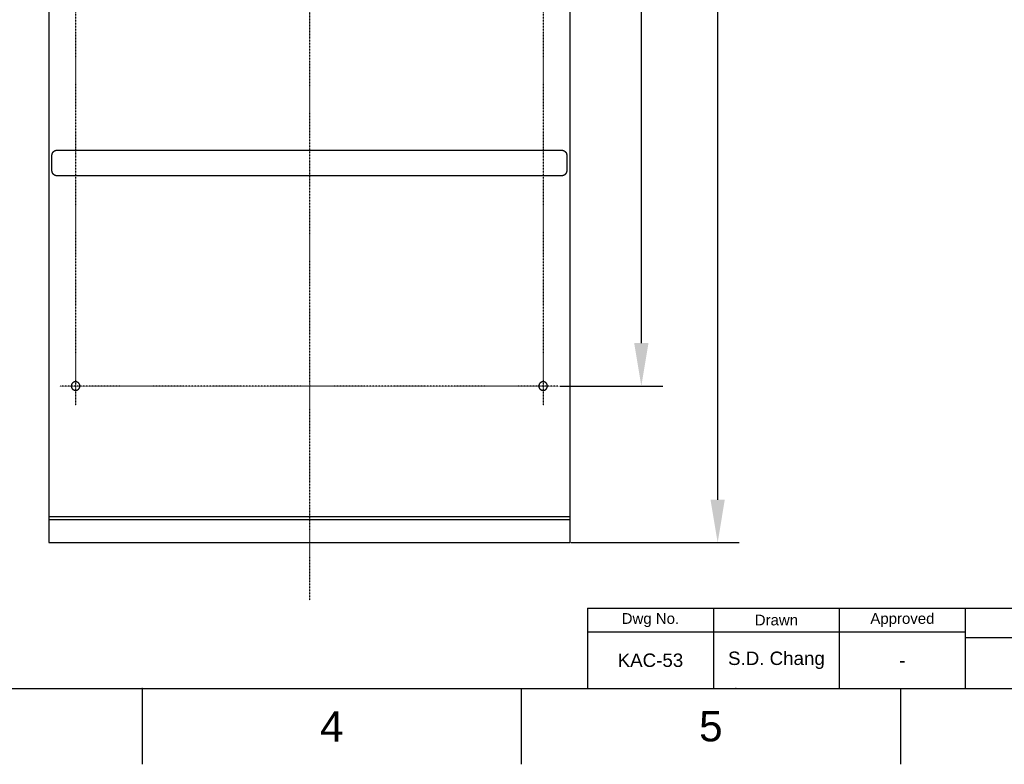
# Model space of a CAD drawing. Header units: millimetres. Extents: x 580 to 2065, y -13 to 1037.
# Tile 2 of 8: x 1088 to 1547, y -13 to 334. Entities that reach past the tile are written whole.
import ezdxf

# ---------------------------------------------------------------- set-up
doc = ezdxf.new("R2010")
doc.units = ezdxf.units.MM
doc.header["$LTSCALE"] = 0.1
doc.linetypes.add('CENTER', pattern=[0.6, 0.375, -0.075, 0.075, -0.075])
for name, color, linetype in [('CEN', 1, 'CENTER'), ('DEFAULT', 7, 'Continuous'), ('FORM', 7, 'Continuous'), ('INLINE', 3, 'Continuous'), ('TEXT', 2, 'Continuous')]:
    doc.layers.add(name, color=color, linetype=linetype)
doc.styles.add('ARIAL', font='arial_0.ttf')
doc.styles.get("Standard").update_dxf_attribs({"font": 'arial_0.ttf'})
doc.dimstyles.new('DIMENSION STYLE 01', dxfattribs={"dimtxt": 20, "dimasz": 20, "dimexe": 10, "dimexo": 0.5, "dimgap": 0.09, "dimtad": 1, "dimtoh": 1, "dimdec": 0, "dimzin": 0, "dimdsep": 46, "dimtxsty": 'ARIAL', "dimcen": 0.5, "dimadec": 1, "dimazin": 0, "dimtfac": 1, "dimtdec": 4, "dimtofl": 0, "dimtmove": 0, "dimatfit": 3, "dimfxl": 1, "dimtolj": 1, "dimtzin": 0, "dimarcsym": 0})

# ---------------------------------------------------------------- blocks, each defined once
blk = doc.blocks.new('*D221')
at = {"layer": 'DEFAULT', "color": 0, "lineweight": -2, "transparency": 16777216}
for p, q in [((1345.44, 645.07), (1423.83, 645.07)), ((1413.83, 625.07), (1413.83, 110.07)), ((1345.44, 90.07), (1423.83, 90.07))]:
    blk.add_line(p, q, dxfattribs=at)
at = {"layer": 'DEFAULT', "color": 0, "transparency": 16777216}
for points in [[(1410.49, 625.07), (1417.16, 625.07), (1413.83, 645.07)], [(1410.49, 110.07), (1417.16, 110.07), (1413.83, 90.07)]]:
    blk.add_solid(points, dxfattribs=at)
at = {"layer": 'Defpoints', "color": 0, "transparency": 16777216}
for p in [(1344.94, 645.07), (1344.94, 90.07), (1413.83, 90.07)]:
    blk.add_point(p, dxfattribs=at)
at = {"layer": 'DEFAULT', "color": 0, "transparency": 16777216, "insert": (1403.57, 367.57), "char_height": 20, "attachment_point": 5, "rotation": 90, "style": 'ARIAL'}
blk.add_mtext('\\A1;555', dxfattribs=at)
blk = doc.blocks.new('*D222')
at = {"layer": 'DEFAULT', "color": 0, "lineweight": -2, "transparency": 16777216}
for p, q in [((1340.19, 629.07), (1388.24, 629.07)), ((1378.24, 609.07), (1378.24, 183.07)), ((1340.19, 163.07), (1388.24, 163.07))]:
    blk.add_line(p, q, dxfattribs=at)
at = {"layer": 'DEFAULT', "color": 0, "transparency": 16777216}
for points in [[(1374.91, 609.07), (1381.57, 609.07), (1378.24, 629.07)], [(1374.91, 183.07), (1381.57, 183.07), (1378.24, 163.07)]]:
    blk.add_solid(points, dxfattribs=at)
at = {"layer": 'Defpoints', "color": 0, "transparency": 16777216}
for p in [(1339.69, 629.07), (1339.69, 163.07), (1378.24, 163.07)]:
    blk.add_point(p, dxfattribs=at)
at = {"layer": 'DEFAULT', "color": 0, "transparency": 16777216, "insert": (1367.94, 396.07), "char_height": 20, "attachment_point": 5, "rotation": 90, "style": 'ARIAL'}
blk.add_mtext('\\A1;466', dxfattribs=at)

msp = doc.modelspace()

# ---------------------------------------------------------------- linework, layer by layer
for p, q in [((615.21, 22.08), (2029.35, 22.08)), ((1145.51, 22.08), (1145.51, -13.27)), ((1322.28, 22.08), (1322.28, -13.27)), ((1499.05, 22.08), (1499.05, -13.27))]:
    msp.add_line(p, q)
for p in [(1145.51, 22.08), (1422.28, 22.08)]:
    msp.add_point(p)
at = {"layer": 'CEN'}
for p, q in [((1223.44, 675.32), (1223.44, 63.3)), ((1114.44, 642.44), (1114.44, 153.87)), ((1332.44, 642.44), (1332.44, 153.87)), ((1339.69, 163.07), (1107.06, 163.07))]:
    msp.add_line(p, q, dxfattribs=at)
at = {"layer": 'FORM'}
for p, q in [((1353.1, 59.58), (2029.35, 59.58)), ((1353.1, 59.58), (1353.1, 22.08)), ((1411.85, 59.58), (1411.85, 22.08)), ((1470.6, 22.08), (1470.6, 59.58)), ((1529.35, 22.08), (1529.35, 59.58)), ((1529.35, 48.33), (1353.1, 48.33)), ((1529.35, 45.83), (1879.35, 45.83))]:
    msp.add_line(p, q, dxfattribs=at)
at = {"layer": 'INLINE'}
for p, q in [((1101.94, 645.07), (1101.94, 102.3)), ((1344.94, 645.07), (1344.94, 102.3)), ((1103.43, 270.83), (1103.44, 270.89)), ((1103.44, 270.96), (1103.45, 271.02)), ((1103.44, 270.89), (1103.44, 270.96)), ((1103.45, 271.02), (1103.46, 271.08)), ((1103.46, 271.08), (1103.47, 271.15)), ((1103.47, 271.15), (1103.48, 271.22)), ((1103.48, 271.22), (1103.5, 271.29)), ((1103.5, 271.29), (1103.51, 271.34)), ((1103.51, 271.34), (1103.53, 271.38)), ((1103.53, 271.38), (1103.54, 271.43)), ((1103.54, 271.43), (1103.56, 271.48)), ((1103.56, 271.48), (1103.57, 271.52)), ((1103.57, 271.52), (1103.59, 271.57)), ((1103.59, 271.57), (1103.61, 271.61)), ((1103.61, 271.61), (1103.63, 271.66)), ((1103.63, 271.66), (1103.65, 271.7)), ((1103.65, 271.7), (1103.67, 271.74)), ((1103.67, 271.74), (1103.7, 271.79)), ((1103.7, 271.79), (1103.72, 271.83)), ((1103.72, 271.83), (1103.75, 271.87)), ((1103.75, 271.87), (1103.77, 271.91)), ((1103.77, 271.91), (1103.8, 271.96)), ((1103.8, 271.96), (1103.83, 272)), ((1103.83, 272), (1103.85, 272.04)), ((1103.85, 272.04), (1103.88, 272.08)), ((1103.88, 272.08), (1103.91, 272.12)), ((1103.91, 272.12), (1103.95, 272.15)), ((1103.95, 272.15), (1103.98, 272.19)), ((1103.98, 272.19), (1104.01, 272.23)), ((1104.01, 272.23), (1104.04, 272.27)), ((1104.04, 272.27), (1104.08, 272.3)), ((1104.08, 272.3), (1104.11, 272.34)), ((1104.11, 272.34), (1104.15, 272.37)), ((1104.15, 272.37), (1104.19, 272.41)), ((1104.19, 272.41), (1104.23, 272.44)), ((1104.23, 272.44), (1104.26, 272.47)), ((1104.26, 272.47), (1104.3, 272.51)), ((1104.3, 272.51), (1104.34, 272.54)), ((1104.34, 272.54), (1104.38, 272.57)), ((1104.38, 272.57), (1104.43, 272.6)), ((1104.43, 272.6), (1104.47, 272.62)), ((1104.47, 272.62), (1104.51, 272.65)), ((1104.51, 272.65), (1104.55, 272.68)), ((1104.55, 272.68), (1104.6, 272.71)), ((1104.6, 272.71), (1104.64, 272.73)), ((1104.64, 272.73), (1104.69, 272.76)), ((1104.69, 272.76), (1104.73, 272.78)), ((1104.73, 272.78), (1104.78, 272.8)), ((1104.78, 272.8), (1104.82, 272.82)), ((1104.82, 272.82), (1104.87, 272.84)), ((1104.87, 272.84), (1104.92, 272.86)), ((1104.92, 272.86), (1104.97, 272.88)), ((1104.97, 272.88), (1105.02, 272.9)), ((1105.02, 272.9), (1105.06, 272.92)), ((1105.06, 272.92), (1105.11, 272.94)), ((1105.11, 272.94), (1105.16, 272.95)), ((1105.16, 272.95), (1105.21, 272.96)), ((1105.21, 272.96), (1105.26, 272.98)), ((1105.26, 272.98), (1105.31, 272.99)), ((1105.31, 272.99), (1105.36, 273)), ((1105.36, 273), (1105.42, 273.01)), ((1105.42, 273.01), (1105.47, 273.02)), ((1105.47, 273.02), (1105.52, 273.03)), ((1105.52, 273.03), (1105.57, 273.04)), ((1105.57, 273.04), (1105.62, 273.04)), ((1105.62, 273.04), (1105.67, 273.05)), ((1105.67, 273.05), (1105.73, 273.05)), ((1105.73, 273.05), (1105.78, 273.06)), ((1105.78, 273.06), (1105.83, 273.06)), ((1105.83, 273.06), (1105.88, 273.06)), ((1105.88, 273.06), (1105.93, 273.06)), ((1105.93, 273.06), (1223.44, 273.06)), ((1223.44, 273.06), (1340.94, 273.06)), ((1340.94, 273.06), (1341, 273.06)), ((1341, 273.06), (1341.07, 273.06)), ((1341.07, 273.06), (1341.13, 273.06)), ((1341.13, 273.06), (1341.19, 273.05)), ((1341.19, 273.05), (1341.25, 273.05)), ((1341.25, 273.05), (1341.31, 273.04)), ((1341.31, 273.04), (1341.37, 273.03)), ((1341.37, 273.03), (1341.43, 273.02)), ((1341.43, 273.02), (1341.49, 273.01)), ((1341.49, 273.01), (1341.55, 272.99)), ((1341.55, 272.99), (1341.61, 272.98)), ((1341.61, 272.98), (1341.67, 272.96)), ((1341.67, 272.96), (1341.73, 272.95)), ((1341.73, 272.95), (1341.79, 272.93)), ((1341.79, 272.93), (1341.84, 272.91)), ((1341.84, 272.91), (1341.9, 272.89)), ((1341.9, 272.89), (1341.96, 272.86)), ((1341.96, 272.86), (1342.01, 272.84)), ((1342.01, 272.84), (1342.07, 272.82)), ((1342.07, 272.82), (1342.12, 272.79)), ((1342.12, 272.79), (1342.18, 272.76)), ((1342.18, 272.76), (1342.23, 272.73)), ((1342.23, 272.73), (1342.28, 272.7)), ((1342.28, 272.7), (1342.33, 272.67)), ((1342.33, 272.67), (1342.38, 272.64)), ((1342.38, 272.64), (1342.43, 272.61)), ((1342.43, 272.61), (1342.48, 272.57)), ((1342.48, 272.57), (1342.53, 272.54)), ((1342.53, 272.54), (1342.58, 272.5)), ((1342.58, 272.5), (1342.62, 272.46)), ((1342.62, 272.46), (1342.67, 272.42)), ((1342.67, 272.42), (1342.71, 272.39)), ((1342.71, 272.39), (1342.76, 272.34)), ((1342.76, 272.34), (1342.8, 272.3)), ((1342.8, 272.3), (1342.84, 272.26)), ((1342.84, 272.26), (1342.88, 272.22)), ((1342.88, 272.22), (1342.92, 272.17)), ((1342.92, 272.17), (1342.95, 272.13)), ((1342.95, 272.13), (1342.99, 272.08)), ((1342.99, 272.08), (1343.02, 272.03)), ((1343.02, 272.03), (1343.06, 271.99)), ((1343.06, 271.99), (1343.09, 271.94)), ((1343.09, 271.94), (1343.12, 271.89)), ((1343.12, 271.89), (1343.15, 271.84)), ((1343.15, 271.84), (1343.18, 271.79)), ((1343.18, 271.79), (1343.21, 271.74)), ((1343.21, 271.74), (1343.23, 271.69)), ((1343.23, 271.69), (1343.26, 271.63)), ((1343.26, 271.63), (1343.28, 271.58)), ((1343.28, 271.58), (1343.3, 271.53)), ((1343.3, 271.53), (1343.32, 271.47)), ((1343.32, 271.47), (1343.34, 271.41)), ((1343.34, 271.41), (1343.36, 271.36)), ((1343.36, 271.36), (1343.37, 271.3)), ((1343.37, 271.3), (1343.39, 271.24)), ((1343.39, 271.24), (1343.4, 271.19)), ((1343.4, 271.19), (1343.41, 271.13)), ((1343.41, 271.13), (1343.42, 271.08)), ((1343.42, 271.08), (1343.43, 271.02)), ((1343.43, 271.02), (1343.43, 270.97)), ((1343.43, 270.97), (1343.44, 270.91)), ((1343.44, 270.91), (1343.44, 270.86)), ((1103.43, 270.77), (1103.43, 270.83)), ((1103.43, 263.37), (1103.43, 270.77)), ((1343.44, 270.86), (1343.44, 270.81)), ((1343.44, 270.81), (1343.44, 263.35)), ((1103.43, 263.27), (1103.43, 263.37)), ((1103.44, 263.23), (1103.43, 263.27)), ((1103.44, 263.18), (1103.44, 263.23)), ((1103.45, 263.13), (1103.44, 263.18)), ((1103.45, 263.09), (1103.45, 263.13)), ((1103.46, 263.04), (1103.45, 263.09)), ((1103.47, 262.99), (1103.46, 263.04)), ((1103.48, 262.94), (1103.47, 262.99)), ((1103.49, 262.88), (1103.48, 262.94)), ((1103.5, 262.83), (1103.49, 262.88)), ((1103.52, 262.77), (1103.5, 262.83)), ((1103.54, 262.7), (1103.52, 262.77)), ((1103.57, 262.63), (1103.54, 262.7)), ((1103.59, 262.56), (1103.57, 262.63)), ((1103.62, 262.49), (1103.59, 262.56)), ((1103.64, 262.45), (1103.62, 262.49)), ((1103.66, 262.41), (1103.64, 262.45)), ((1103.68, 262.38), (1103.66, 262.41)), ((1103.7, 262.34), (1103.68, 262.38)), ((1103.72, 262.3), (1103.7, 262.34)), ((1103.74, 262.27), (1103.72, 262.3)), ((1103.76, 262.23), (1103.74, 262.27)), ((1103.78, 262.2), (1103.76, 262.23)), ((1103.82, 262.14), (1103.78, 262.2)), ((1103.86, 262.08), (1103.82, 262.14)), ((1103.91, 262.02), (1103.86, 262.08)), ((1103.96, 261.96), (1103.91, 262.02)), ((1104.01, 261.9), (1103.96, 261.96)), ((1104.06, 261.85), (1104.01, 261.9)), ((1104.11, 261.79), (1104.06, 261.85)), ((1104.16, 261.74), (1104.11, 261.79)), ((1104.22, 261.69), (1104.16, 261.74)), ((1342.69, 261.72), (1342.65, 261.68)), ((1342.72, 261.75), (1342.69, 261.72)), ((1342.76, 261.79), (1342.72, 261.75)), ((1342.8, 261.82), (1342.76, 261.79)), ((1342.83, 261.86), (1342.8, 261.82)), ((1342.87, 261.89), (1342.83, 261.86)), ((1342.9, 261.93), (1342.87, 261.89)), ((1342.93, 261.97), (1342.9, 261.93)), ((1342.96, 262.01), (1342.93, 261.97)), ((1342.99, 262.05), (1342.96, 262.01)), ((1343.02, 262.09), (1342.99, 262.05)), ((1343.05, 262.13), (1343.02, 262.09)), ((1343.08, 262.17), (1343.05, 262.13)), ((1343.1, 262.21), (1343.08, 262.17)), ((1343.13, 262.25), (1343.1, 262.21)), ((1343.16, 262.29), (1343.13, 262.25)), ((1343.18, 262.34), (1343.16, 262.29)), ((1343.2, 262.38), (1343.18, 262.34)), ((1343.22, 262.42), (1343.2, 262.38)), ((1343.24, 262.47), (1343.22, 262.42)), ((1343.26, 262.51), (1343.24, 262.47)), ((1343.28, 262.56), (1343.26, 262.51)), ((1343.3, 262.6), (1343.28, 262.56)), ((1343.32, 262.65), (1343.3, 262.6)), ((1343.33, 262.7), (1343.32, 262.65)), ((1343.35, 262.74), (1343.33, 262.7)), ((1343.36, 262.79), (1343.35, 262.74)), ((1343.38, 262.83), (1343.36, 262.79)), ((1343.39, 262.9), (1343.38, 262.83)), ((1343.4, 262.96), (1343.39, 262.9)), ((1343.42, 263.03), (1343.4, 262.96)), ((1343.43, 263.09), (1343.42, 263.03)), ((1343.44, 263.22), (1343.43, 263.16)), ((1343.43, 263.16), (1343.43, 263.09)), ((1343.44, 263.35), (1343.44, 263.29)), ((1343.44, 263.29), (1343.44, 263.22)), ((1104.27, 261.65), (1104.22, 261.69)), ((1104.33, 261.6), (1104.27, 261.65)), ((1104.38, 261.56), (1104.33, 261.6)), ((1104.44, 261.52), (1104.38, 261.56)), ((1104.5, 261.48), (1104.44, 261.52)), ((1104.56, 261.44), (1104.5, 261.48)), ((1104.63, 261.4), (1104.56, 261.44)), ((1104.67, 261.38), (1104.63, 261.4)), ((1104.71, 261.36), (1104.67, 261.38)), ((1104.75, 261.34), (1104.71, 261.36)), ((1104.8, 261.31), (1104.75, 261.34)), ((1104.84, 261.29), (1104.8, 261.31)), ((1104.89, 261.27), (1104.84, 261.29)), ((1104.93, 261.26), (1104.89, 261.27)), ((1104.98, 261.24), (1104.93, 261.26)), ((1105.04, 261.21), (1104.98, 261.24)), ((1105.11, 261.19), (1105.04, 261.21)), ((1105.18, 261.17), (1105.11, 261.19)), ((1105.25, 261.15), (1105.18, 261.17)), ((1105.32, 261.13), (1105.25, 261.15)), ((1105.39, 261.12), (1105.32, 261.13)), ((1105.46, 261.11), (1105.39, 261.12)), ((1105.53, 261.09), (1105.46, 261.11)), ((1105.58, 261.09), (1105.53, 261.09)), ((1105.63, 261.08), (1105.58, 261.09)), ((1105.68, 261.07), (1105.63, 261.08)), ((1105.73, 261.07), (1105.68, 261.07)), ((1105.78, 261.07), (1105.73, 261.07)), ((1105.83, 261.06), (1105.78, 261.07)), ((1105.88, 261.06), (1105.83, 261.06)), ((1105.93, 261.06), (1105.88, 261.06)), ((1223.44, 261.06), (1105.93, 261.06)), ((1333.23, 261.06), (1223.44, 261.06)), ((1340.94, 261.06), (1333.23, 261.06)), ((1340.99, 261.06), (1340.94, 261.06)), ((1341.05, 261.06), (1340.99, 261.06)), ((1341.1, 261.07), (1341.05, 261.06)), ((1341.15, 261.07), (1341.1, 261.07)), ((1341.2, 261.08), (1341.15, 261.07)), ((1341.25, 261.08), (1341.2, 261.08)), ((1341.31, 261.09), (1341.25, 261.08)), ((1341.36, 261.09), (1341.31, 261.09)), ((1341.41, 261.1), (1341.36, 261.09)), ((1341.46, 261.11), (1341.41, 261.1)), ((1341.51, 261.12), (1341.46, 261.11)), ((1341.56, 261.13), (1341.51, 261.12)), ((1341.61, 261.15), (1341.56, 261.13)), ((1341.66, 261.16), (1341.61, 261.15)), ((1341.71, 261.17), (1341.66, 261.16)), ((1341.76, 261.19), (1341.71, 261.17)), ((1341.81, 261.21), (1341.76, 261.19)), ((1341.86, 261.22), (1341.81, 261.21)), ((1341.91, 261.24), (1341.86, 261.22)), ((1341.96, 261.26), (1341.91, 261.24)), ((1342, 261.28), (1341.96, 261.26)), ((1342.05, 261.3), (1342, 261.28)), ((1342.1, 261.32), (1342.05, 261.3)), ((1342.14, 261.35), (1342.1, 261.32)), ((1342.19, 261.37), (1342.14, 261.35)), ((1342.23, 261.39), (1342.19, 261.37)), ((1342.28, 261.42), (1342.23, 261.39)), ((1342.32, 261.45), (1342.28, 261.42)), ((1342.37, 261.47), (1342.32, 261.45)), ((1342.41, 261.5), (1342.37, 261.47)), ((1342.45, 261.53), (1342.41, 261.5)), ((1342.49, 261.56), (1342.45, 261.53)), ((1342.53, 261.59), (1342.49, 261.56)), ((1342.57, 261.62), (1342.53, 261.59)), ((1342.61, 261.65), (1342.57, 261.62)), ((1342.65, 261.68), (1342.61, 261.65)), ((1112.45, 163.25), (1112.44, 163.18)), ((1112.44, 163.18), (1112.44, 163.11)), ((1112.44, 163.11), (1112.44, 163.04)), ((1112.44, 163.04), (1112.44, 162.97)), ((1112.44, 162.97), (1112.45, 162.9)), ((1112.46, 163.38), (1112.45, 163.31)), ((1112.45, 163.31), (1112.45, 163.25)), ((1112.45, 162.9), (1112.45, 162.83)), ((1112.45, 162.83), (1112.46, 162.76)), ((1112.47, 163.45), (1112.46, 163.38)), ((1112.46, 162.76), (1112.47, 162.69)), ((1112.49, 163.52), (1112.47, 163.45)), ((1112.47, 162.69), (1112.49, 162.63)), ((1112.51, 163.59), (1112.49, 163.52)), ((1112.49, 162.63), (1112.51, 162.56)), ((1112.52, 163.65), (1112.51, 163.59)), ((1112.51, 162.56), (1112.52, 162.49)), ((1112.55, 163.72), (1112.52, 163.65)), ((1112.52, 162.49), (1112.55, 162.42)), ((1112.57, 163.79), (1112.55, 163.72)), ((1112.55, 162.42), (1112.57, 162.36)), ((1112.6, 163.85), (1112.57, 163.79)), ((1112.57, 162.36), (1112.6, 162.3)), ((1112.62, 163.91), (1112.6, 163.85)), ((1112.6, 162.3), (1112.62, 162.23)), ((1112.65, 163.98), (1112.62, 163.91)), ((1112.62, 162.23), (1112.65, 162.17)), ((1112.69, 164.04), (1112.65, 163.98)), ((1112.65, 162.17), (1112.69, 162.11)), ((1112.72, 164.1), (1112.69, 164.04)), ((1112.69, 162.11), (1112.72, 162.05)), ((1112.76, 164.16), (1112.72, 164.1)), ((1112.72, 162.05), (1112.76, 161.99)), ((1112.8, 164.21), (1112.76, 164.16)), ((1112.76, 161.99), (1112.8, 161.93)), ((1112.84, 164.27), (1112.8, 164.21)), ((1112.8, 161.93), (1112.84, 161.87)), ((1112.88, 164.33), (1112.84, 164.27)), ((1112.84, 161.87), (1112.88, 161.82)), ((1112.92, 164.38), (1112.88, 164.33)), ((1112.88, 161.82), (1112.92, 161.77)), ((1112.97, 164.43), (1112.92, 164.38)), ((1112.92, 161.77), (1112.97, 161.71)), ((1113.02, 164.48), (1112.97, 164.43)), ((1112.97, 161.71), (1113.02, 161.66)), ((1113.07, 164.53), (1113.02, 164.48)), ((1113.02, 161.66), (1113.07, 161.62)), ((1113.12, 164.58), (1113.07, 164.53)), ((1113.07, 161.62), (1113.12, 161.57)), ((1113.17, 164.62), (1113.12, 164.58)), ((1113.12, 161.57), (1113.17, 161.52)), ((1113.23, 164.66), (1113.17, 164.62)), ((1113.17, 161.52), (1113.23, 161.48)), ((1113.28, 164.7), (1113.23, 164.66)), ((1113.23, 161.48), (1113.28, 161.44)), ((1113.34, 164.74), (1113.28, 164.7)), ((1113.28, 161.44), (1113.34, 161.4)), ((1113.4, 164.78), (1113.34, 164.74)), ((1113.34, 161.4), (1113.4, 161.36)), ((1113.46, 164.82), (1113.4, 164.78)), ((1113.4, 161.36), (1113.46, 161.33)), ((1113.52, 164.85), (1113.46, 164.82)), ((1113.46, 161.33), (1113.52, 161.3)), ((1113.58, 164.88), (1113.52, 164.85)), ((1113.52, 161.3), (1113.58, 161.27)), ((1113.64, 164.91), (1113.58, 164.88)), ((1113.58, 161.27), (1113.64, 161.24)), ((1113.71, 164.93), (1113.64, 164.91)), ((1113.64, 161.24), (1113.71, 161.21)), ((1113.77, 164.96), (1113.71, 164.93)), ((1113.71, 161.21), (1113.77, 161.19)), ((1113.84, 164.98), (1113.77, 164.96)), ((1113.77, 161.19), (1113.84, 161.16)), ((1113.91, 165), (1113.84, 164.98)), ((1113.84, 161.16), (1113.91, 161.14)), ((1113.97, 165.02), (1113.91, 165)), ((1113.91, 161.14), (1113.97, 161.13)), ((1114.04, 165.03), (1113.97, 165.02)), ((1113.97, 161.13), (1114.04, 161.11)), ((1114.11, 165.05), (1114.04, 165.03)), ((1114.04, 161.11), (1114.11, 161.1)), ((1114.18, 165.06), (1114.11, 165.05)), ((1114.11, 161.1), (1114.18, 161.09)), ((1114.25, 165.06), (1114.18, 165.06)), ((1114.18, 161.09), (1114.25, 161.08)), ((1114.32, 165.07), (1114.25, 165.06)), ((1114.25, 161.08), (1114.32, 161.08)), ((1114.39, 165.07), (1114.32, 165.07)), ((1114.32, 161.08), (1114.39, 161.07)), ((1114.46, 165.07), (1114.39, 165.07)), ((1114.39, 161.07), (1114.46, 161.07)), ((1114.52, 165.07), (1114.46, 165.07)), ((1114.46, 161.07), (1114.52, 161.07)), ((1114.59, 165.07), (1114.52, 165.07)), ((1114.52, 161.07), (1114.59, 161.08)), ((1114.66, 165.06), (1114.59, 165.07)), ((1114.59, 161.08), (1114.66, 161.09)), ((1114.73, 165.05), (1114.66, 165.06)), ((1114.66, 161.09), (1114.73, 161.09)), ((1114.8, 165.04), (1114.73, 165.05)), ((1114.73, 161.09), (1114.8, 161.11)), ((1114.87, 165.03), (1114.8, 165.04)), ((1114.8, 161.11), (1114.87, 161.12)), ((1114.94, 165.01), (1114.87, 165.03)), ((1114.87, 161.12), (1114.94, 161.14)), ((1115, 164.99), (1114.94, 165.01)), ((1114.94, 161.14), (1115, 161.15)), ((1115.07, 164.97), (1115, 164.99)), ((1115, 161.15), (1115.07, 161.17)), ((1115.13, 164.95), (1115.07, 164.97)), ((1115.07, 161.17), (1115.13, 161.2)), ((1115.2, 164.92), (1115.13, 164.95)), ((1115.13, 161.2), (1115.2, 161.22)), ((1115.26, 164.89), (1115.2, 164.92)), ((1115.2, 161.22), (1115.26, 161.25)), ((1115.33, 164.86), (1115.26, 164.89)), ((1115.26, 161.25), (1115.33, 161.28)), ((1115.39, 164.83), (1115.33, 164.86)), ((1115.33, 161.28), (1115.39, 161.31)), ((1115.45, 164.8), (1115.39, 164.83)), ((1115.39, 161.31), (1115.45, 161.35)), ((1115.51, 164.76), (1115.45, 164.8)), ((1115.45, 161.35), (1115.51, 161.38)), ((1115.57, 164.72), (1115.51, 164.76)), ((1115.51, 161.38), (1115.57, 161.42)), ((1115.62, 164.68), (1115.57, 164.72)), ((1115.57, 161.42), (1115.62, 161.46)), ((1115.68, 164.64), (1115.62, 164.68)), ((1115.62, 161.46), (1115.68, 161.5)), ((1115.73, 164.6), (1115.68, 164.64)), ((1115.68, 161.5), (1115.73, 161.55)), ((1115.78, 164.55), (1115.73, 164.6)), ((1115.73, 161.55), (1115.78, 161.59)), ((1115.83, 164.51), (1115.78, 164.55)), ((1115.78, 161.59), (1115.83, 161.64)), ((1115.88, 164.46), (1115.83, 164.51)), ((1115.83, 161.64), (1115.88, 161.69)), ((1115.93, 164.4), (1115.88, 164.46)), ((1115.88, 161.69), (1115.93, 161.74)), ((1115.98, 164.35), (1115.93, 164.4)), ((1115.93, 161.74), (1115.98, 161.79)), ((1116.02, 164.3), (1115.98, 164.35)), ((1115.98, 161.79), (1116.02, 161.85)), ((1116.06, 164.24), (1116.02, 164.3)), ((1116.02, 161.85), (1116.06, 161.9)), ((1116.1, 164.19), (1116.06, 164.24)), ((1116.06, 161.9), (1116.1, 161.96)), ((1116.14, 164.13), (1116.1, 164.19)), ((1116.1, 161.96), (1116.14, 162.02)), ((1116.17, 164.07), (1116.14, 164.13)), ((1116.14, 162.02), (1116.17, 162.08)), ((1116.21, 164.01), (1116.17, 164.07)), ((1116.17, 162.08), (1116.21, 162.14)), ((1116.24, 163.94), (1116.21, 164.01)), ((1116.21, 162.14), (1116.24, 162.2)), ((1116.27, 163.88), (1116.24, 163.94)), ((1116.24, 162.2), (1116.27, 162.26)), ((1116.29, 163.82), (1116.27, 163.88)), ((1116.27, 162.26), (1116.29, 162.33)), ((1116.32, 163.75), (1116.29, 163.82)), ((1116.29, 162.33), (1116.32, 162.39)), ((1116.34, 163.69), (1116.32, 163.75)), ((1116.32, 162.39), (1116.34, 162.46)), ((1116.36, 163.62), (1116.34, 163.69)), ((1116.34, 162.46), (1116.36, 162.52)), ((1116.38, 163.55), (1116.36, 163.62)), ((1116.36, 162.52), (1116.38, 162.59)), ((1116.39, 163.49), (1116.38, 163.55)), ((1116.38, 162.59), (1116.39, 162.66)), ((1116.41, 163.42), (1116.39, 163.49)), ((1116.39, 162.66), (1116.41, 162.73)), ((1116.42, 163.35), (1116.41, 163.42)), ((1116.41, 162.73), (1116.42, 162.8)), ((1116.43, 163.28), (1116.42, 163.35)), ((1116.42, 162.8), (1116.43, 162.86)), ((1116.43, 163.21), (1116.43, 163.28)), ((1116.44, 163.14), (1116.43, 163.21)), ((1116.43, 162.93), (1116.44, 163)), ((1116.43, 162.86), (1116.43, 162.93)), ((1116.44, 163.07), (1116.44, 163.14)), ((1116.44, 163), (1116.44, 163.07)), ((1330.45, 163.28), (1330.44, 163.21)), ((1330.44, 163.21), (1330.44, 163.14)), ((1330.44, 163.14), (1330.44, 163.07)), ((1330.44, 163.07), (1330.44, 163)), ((1330.44, 163), (1330.44, 162.93)), ((1330.44, 162.93), (1330.45, 162.86)), ((1330.46, 163.35), (1330.45, 163.28)), ((1330.45, 162.86), (1330.46, 162.8)), ((1330.47, 163.42), (1330.46, 163.35)), ((1330.46, 162.8), (1330.47, 162.73)), ((1330.48, 163.49), (1330.47, 163.42)), ((1330.47, 162.73), (1330.48, 162.66)), ((1330.5, 163.55), (1330.48, 163.49)), ((1330.48, 162.66), (1330.5, 162.59)), ((1330.51, 163.62), (1330.5, 163.55)), ((1330.5, 162.59), (1330.51, 162.52)), ((1330.53, 163.69), (1330.51, 163.62)), ((1330.51, 162.52), (1330.53, 162.46)), ((1330.56, 163.75), (1330.53, 163.69)), ((1330.53, 162.46), (1330.56, 162.39)), ((1330.58, 163.82), (1330.56, 163.75)), ((1330.56, 162.39), (1330.58, 162.33)), ((1330.61, 163.88), (1330.58, 163.82)), ((1330.58, 162.33), (1330.61, 162.26)), ((1330.64, 163.94), (1330.61, 163.88)), ((1330.61, 162.26), (1330.64, 162.2)), ((1330.67, 164.01), (1330.64, 163.94)), ((1330.64, 162.2), (1330.67, 162.14)), ((1330.7, 164.07), (1330.67, 164.01)), ((1330.67, 162.14), (1330.7, 162.08)), ((1330.74, 164.13), (1330.7, 164.07)), ((1330.7, 162.08), (1330.74, 162.02)), ((1330.78, 164.19), (1330.74, 164.13)), ((1330.74, 162.02), (1330.78, 161.96)), ((1330.82, 164.24), (1330.78, 164.19)), ((1330.78, 161.96), (1330.82, 161.9)), ((1330.86, 164.3), (1330.82, 164.24)), ((1330.82, 161.9), (1330.86, 161.85)), ((1330.9, 164.35), (1330.86, 164.3)), ((1330.86, 161.85), (1330.9, 161.79)), ((1330.95, 164.4), (1330.9, 164.35)), ((1330.9, 161.79), (1330.95, 161.74)), ((1330.99, 164.46), (1330.95, 164.4)), ((1330.95, 161.74), (1330.99, 161.69)), ((1331.04, 164.51), (1330.99, 164.46)), ((1330.99, 161.69), (1331.04, 161.64)), ((1331.09, 164.55), (1331.04, 164.51)), ((1331.04, 161.64), (1331.09, 161.59)), ((1331.15, 164.6), (1331.09, 164.55)), ((1331.09, 161.59), (1331.15, 161.55)), ((1331.2, 164.64), (1331.15, 164.6)), ((1331.15, 161.55), (1331.2, 161.5)), ((1331.25, 164.68), (1331.2, 164.64)), ((1331.2, 161.5), (1331.25, 161.46)), ((1331.31, 164.72), (1331.25, 164.68)), ((1331.25, 161.46), (1331.31, 161.42)), ((1331.37, 164.76), (1331.31, 164.72)), ((1331.31, 161.42), (1331.37, 161.38)), ((1331.43, 164.8), (1331.37, 164.76)), ((1331.37, 161.38), (1331.43, 161.35)), ((1331.49, 164.83), (1331.43, 164.8)), ((1331.43, 161.35), (1331.49, 161.31)), ((1331.55, 164.86), (1331.49, 164.83)), ((1331.49, 161.31), (1331.55, 161.28)), ((1331.61, 164.89), (1331.55, 164.86)), ((1331.55, 161.28), (1331.61, 161.25)), ((1331.68, 164.92), (1331.61, 164.89)), ((1331.61, 161.25), (1331.68, 161.22)), ((1331.74, 164.95), (1331.68, 164.92)), ((1331.68, 161.22), (1331.74, 161.2)), ((1331.81, 164.97), (1331.74, 164.95)), ((1331.74, 161.2), (1331.81, 161.17)), ((1331.87, 164.99), (1331.81, 164.97)), ((1331.81, 161.17), (1331.87, 161.15)), ((1331.94, 165.01), (1331.87, 164.99)), ((1331.87, 161.15), (1331.94, 161.14)), ((1332.01, 165.03), (1331.94, 165.01)), ((1331.94, 161.14), (1332.01, 161.12)), ((1332.08, 165.04), (1332.01, 165.03)), ((1332.01, 161.12), (1332.08, 161.11)), ((1332.14, 165.05), (1332.08, 165.04)), ((1332.08, 161.11), (1332.14, 161.09)), ((1332.21, 165.06), (1332.14, 165.05)), ((1332.14, 161.09), (1332.21, 161.09)), ((1332.28, 165.07), (1332.21, 165.06)), ((1332.21, 161.09), (1332.28, 161.08)), ((1332.35, 165.07), (1332.28, 165.07)), ((1332.28, 161.08), (1332.35, 161.07)), ((1332.42, 165.07), (1332.35, 165.07)), ((1332.35, 161.07), (1332.42, 161.07)), ((1332.49, 165.07), (1332.42, 165.07)), ((1332.42, 161.07), (1332.49, 161.07)), ((1332.56, 165.07), (1332.49, 165.07)), ((1332.49, 161.07), (1332.56, 161.08)), ((1332.63, 165.06), (1332.56, 165.07)), ((1332.56, 161.08), (1332.63, 161.08)), ((1332.7, 165.06), (1332.63, 165.06)), ((1332.63, 161.08), (1332.7, 161.09)), ((1332.77, 165.05), (1332.7, 165.06)), ((1332.7, 161.09), (1332.77, 161.1)), ((1332.83, 165.03), (1332.77, 165.05)), ((1332.77, 161.1), (1332.83, 161.11)), ((1332.9, 165.02), (1332.83, 165.03)), ((1332.83, 161.11), (1332.9, 161.13)), ((1332.97, 165), (1332.9, 165.02)), ((1332.9, 161.13), (1332.97, 161.14)), ((1333.04, 164.98), (1332.97, 165)), ((1332.97, 161.14), (1333.04, 161.16)), ((1333.1, 164.96), (1333.04, 164.98)), ((1333.04, 161.16), (1333.1, 161.19)), ((1333.17, 164.93), (1333.1, 164.96)), ((1333.1, 161.19), (1333.17, 161.21)), ((1333.23, 164.91), (1333.17, 164.93)), ((1333.17, 161.21), (1333.23, 161.24)), ((1333.29, 164.88), (1333.23, 164.91)), ((1333.23, 161.24), (1333.29, 161.27)), ((1333.36, 164.85), (1333.29, 164.88)), ((1333.29, 161.27), (1333.36, 161.3)), ((1333.42, 164.82), (1333.36, 164.85)), ((1333.36, 161.3), (1333.42, 161.33)), ((1333.48, 164.78), (1333.42, 164.82)), ((1333.42, 161.33), (1333.48, 161.36)), ((1333.54, 164.74), (1333.48, 164.78)), ((1333.48, 161.36), (1333.54, 161.4)), ((1333.59, 164.7), (1333.54, 164.74)), ((1333.54, 161.4), (1333.59, 161.44)), ((1333.65, 164.66), (1333.59, 164.7)), ((1333.59, 161.44), (1333.65, 161.48)), ((1333.7, 164.62), (1333.65, 164.66)), ((1333.65, 161.48), (1333.7, 161.52)), ((1333.76, 164.58), (1333.7, 164.62)), ((1333.7, 161.52), (1333.76, 161.57)), ((1333.81, 164.53), (1333.76, 164.58)), ((1333.76, 161.57), (1333.81, 161.62)), ((1333.86, 164.48), (1333.81, 164.53)), ((1333.81, 161.62), (1333.86, 161.66)), ((1333.91, 164.43), (1333.86, 164.48)), ((1333.86, 161.66), (1333.91, 161.71)), ((1333.95, 164.38), (1333.91, 164.43)), ((1333.91, 161.71), (1333.95, 161.77)), ((1334, 164.33), (1333.95, 164.38)), ((1333.95, 161.77), (1334, 161.82)), ((1334.04, 164.27), (1334, 164.33)), ((1334, 161.82), (1334.04, 161.87)), ((1334.08, 164.21), (1334.04, 164.27)), ((1334.04, 161.87), (1334.08, 161.93)), ((1334.12, 164.16), (1334.08, 164.21)), ((1334.08, 161.93), (1334.12, 161.99)), ((1334.16, 164.1), (1334.12, 164.16)), ((1334.12, 161.99), (1334.16, 162.05)), ((1334.19, 164.04), (1334.16, 164.1)), ((1334.16, 162.05), (1334.19, 162.11)), ((1334.22, 163.98), (1334.19, 164.04)), ((1334.19, 162.11), (1334.22, 162.17)), ((1334.25, 163.91), (1334.22, 163.98)), ((1334.22, 162.17), (1334.25, 162.23)), ((1334.28, 163.85), (1334.25, 163.91)), ((1334.25, 162.23), (1334.28, 162.3)), ((1334.31, 163.79), (1334.28, 163.85)), ((1334.28, 162.3), (1334.31, 162.36)), ((1334.33, 163.72), (1334.31, 163.79)), ((1334.31, 162.36), (1334.33, 162.42)), ((1334.35, 163.65), (1334.33, 163.72)), ((1334.33, 162.42), (1334.35, 162.49)), ((1334.37, 163.59), (1334.35, 163.65)), ((1334.35, 162.49), (1334.37, 162.56)), ((1334.39, 163.52), (1334.37, 163.59)), ((1334.37, 162.56), (1334.39, 162.63)), ((1334.4, 163.45), (1334.39, 163.52)), ((1334.39, 162.63), (1334.4, 162.69)), ((1334.41, 163.38), (1334.4, 163.45)), ((1334.4, 162.69), (1334.41, 162.76)), ((1334.42, 163.31), (1334.41, 163.38)), ((1334.41, 162.76), (1334.42, 162.83)), ((1334.43, 163.25), (1334.42, 163.31)), ((1334.42, 162.83), (1334.43, 162.9)), ((1334.44, 163.18), (1334.43, 163.25)), ((1334.43, 162.9), (1334.44, 162.97)), ((1334.44, 163.11), (1334.44, 163.18)), ((1334.44, 163.04), (1334.44, 163.11)), ((1334.44, 162.97), (1334.44, 163.04)), ((1101.94, 102.3), (1101.94, 100.92)), ((1101.94, 102.3), (1344.94, 102.3)), ((1344.94, 102.3), (1344.94, 100.92)), ((1101.94, 100.92), (1101.94, 90.07)), ((1101.94, 100.92), (1344.94, 100.92)), ((1344.94, 100.92), (1344.94, 90.07)), ((1101.94, 90.07), (1344.94, 90.07))]:
    msp.add_line(p, q, dxfattribs=at)
at = {"layer": 'TEXT'}
msp.add_point((1470.6, 48.33), dxfattribs=at)

# ---------------------------------------------------------------- texts
at = {"char_height": 14.14, "attachment_point": 5}
for s, insert in [('4', (1233.9, 4.4)), ('5', (1410.66, 4.4))]:
    msp.add_mtext_dynamic_manual_height_columns(s, width=50, gutter_width=12.5, heights=[0], dxfattribs=dict(at, insert=insert))
at = {"layer": 'TEXT', "attachment_point": 5}
for s, width, insert, char_height in [('Dwg No.', 44.2361, (1382.48, 53.96), 5), ('Drawn', 23.5, (1441.23, 53.96), 5), ('Approved', 23.5, (1499.98, 53.96), 5), ('KAC-53', 23.5, (1382.48, 35.21), 6.25), ('S.D. Chang', 46.4141, (1441.23, 35.21), 6.25), ('-', 23.5, (1499.98, 35.21), 6.25)]:
    msp.add_mtext_dynamic_manual_height_columns(s, width=width, gutter_width=12.5, heights=[0], dxfattribs=dict(at, insert=insert, char_height=char_height))

# ---------------------------------------------------------------- dimensions: what is measured, and where the dimension line sits
at = {"layer": 'DEFAULT'}
for base, p1, p2, picture, middle in [((1413.83, 90.07), (1344.94, 645.07), (1344.94, 90.07), '*D221', (1403.57, 367.57)), ((1378.24, 163.07), (1339.69, 629.07), (1339.69, 163.07), '*D222', (1367.94, 396.07))]:
    dim = msp.add_linear_dim(base=base, p1=p1, p2=p2, angle=90, dimstyle='DIMENSION STYLE 01', dxfattribs=at)
    dim.commit()
    dim.dimension.update_dxf_attribs({"geometry": picture, "text_midpoint": middle})

doc.saveas('drawing.dxf')
